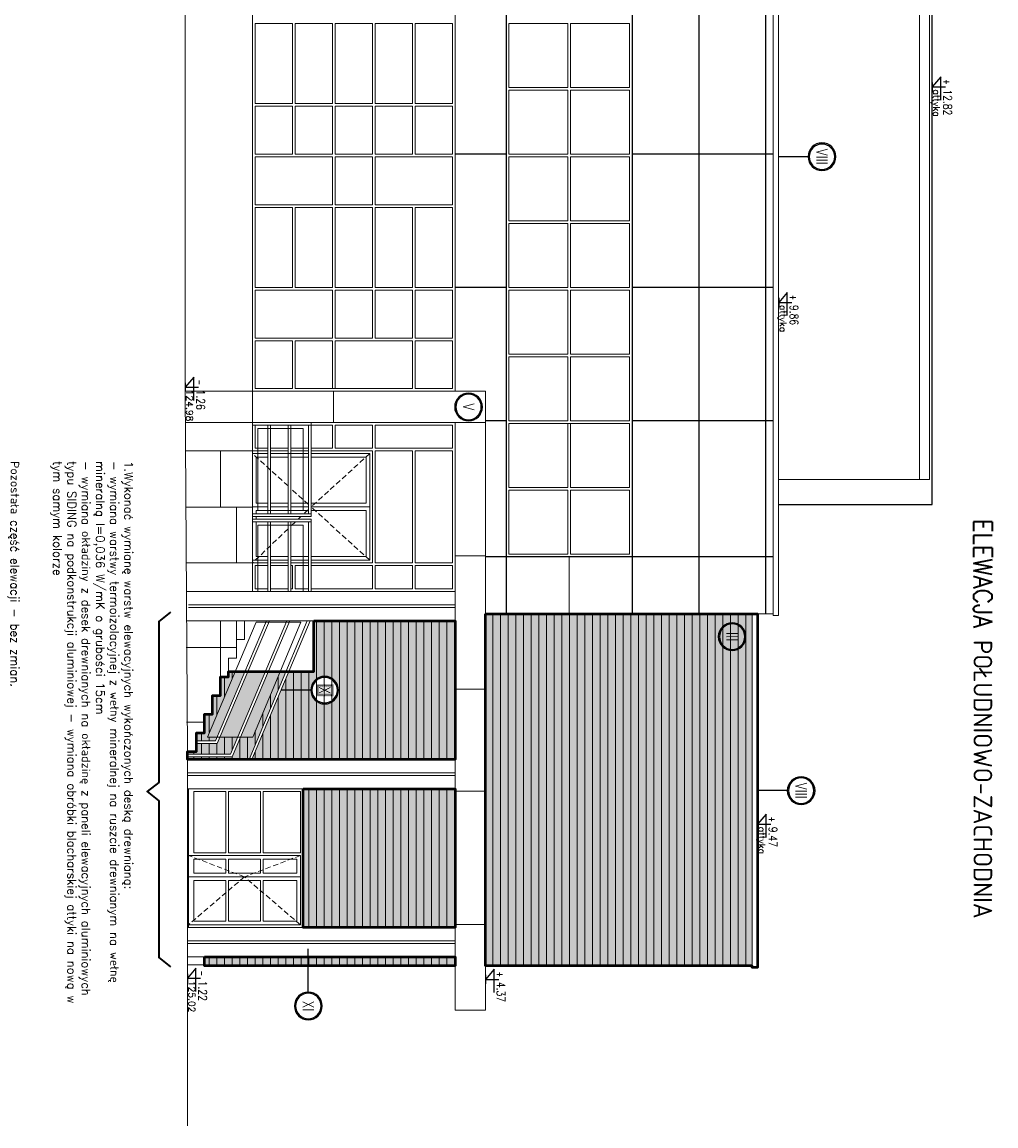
# Model space of a CAD drawing. Header units: inches. Extents: x 27484 to 71626, y -45113 to 39.
# Tile 41 of 256: x 27484 to 29309, y -35260 to -33191. Entities that reach past the tile are written whole.
import ezdxf
from ezdxf.enums import TextEntityAlignment as Align

# ---------------------------------------------------------------- set-up
doc = ezdxf.new("R2010")
doc.units = ezdxf.units.IN
doc.header["$LTSCALE"] = 50
doc.header["$MEASUREMENT"] = 0
for name, pattern in [('ACAD_ISO04W100', [30, 24, -3, 0, -3]), ('CENTER2', [1.125, 0.75, -0.125, 0.125, -0.125]), ('DASHED', [0.75, 0.5, -0.25])]:
    doc.linetypes.add(name, pattern=pattern)
for name, color, linetype in [('0-KOTEW-POZ', 7, 'Continuous'), ('A-DESKI', 33, 'Continuous'), ('A-OS', 7, 'CENTER2'), ('A-WID-CIENKI', 7, 'Continuous'), ('KOTEW-POZ-OPIS', 2, 'Continuous'), ('KOTEW-POZ-OPIS1', 7, 'Continuous'), ('OPISY', 7, 'Continuous'), ('R-MET-POZ', 7, 'Continuous'), ('R-MET-POZ-OPIS', 2, 'Continuous'), ('R-MET-POZ-OPIS1', 7, 'Continuous'), ('uchylnośc', 7, 'Continuous')]:
    doc.layers.add(name, color=color, linetype=linetype)
for name, color, linetype, lineweight in [('A-ELEWACJE-obrys', 7, 'Continuous', 18), ('A-obwiednia proj.', 4, 'Continuous', 50), ('A-SCIANY', 5, 'Continuous', 18), ('R-MET-OKN', 7, 'Continuous', 35), ('TAB_OPISY', 7, 'Continuous', 25)]:
    doc.layers.add(name, color=color, linetype=linetype, lineweight=lineweight)
doc.styles.add('H35', font='simplex.shx', dxfattribs={"width": 0.9, "height": 35})
doc.styles.add('MET_POZ', font='SIMPLEX')
doc.styles.add('ROMANS', font='simplex.shx', dxfattribs={"width": 0.8, "height": 15})
doc.styles.get("Standard").update_dxf_attribs({"font": 'romans.shx'})
pattern_1 = [(270, (16377.4633, -96637.9606), (1.875, -0.9375), [0, -1.875])]
pattern_2 = [(90, (16377.463, -96637.96), (-14.375, 7e-15), [])]
pattern_3 = [(90, (31560.1443, -34930.566), (-1.875, 0.9375), [0, -1.875])]

# ---------------------------------------------------------------- blocks, each defined once
blk = doc.blocks.new('M-POZ10')
at = {"layer": '0-KOTEW-POZ'}
blk.add_line((-0.133, 0), (0.133, 0), dxfattribs=at)
blk.add_lwpolyline([(0.392, 0.253), (-0.3, 0.253), (0, 0), (0, 0.393)], dxfattribs=at)
at = {"layer": 'KOTEW-POZ-OPIS', "style": 'MET_POZ', "width": 0.6}
blk.add_attdef('+/-', text='', height=0.2, dxfattribs=at).set_placement((-0.068, 0.334), align=Align.RIGHT)
at = {"layer": 'KOTEW-POZ-OPIS', "style": 'MET_POZ', "width": 0.8}
blk.add_attdef('H', (0.075, 0.334), '', height=0.25, dxfattribs=at)
at = {"layer": 'KOTEW-POZ-OPIS1', "style": 'MET_POZ', "oblique": 5, "width": 0.8}
blk.add_attdef('TXT', text='', height=0.2, dxfattribs=at).set_placement((0.075, 0.629), align=Align.CENTER)
at = {"layer": 'KOTEW-POZ-OPIS1', "style": 'MET_POZ'}
blk.add_attdef('XH', (0.075, 0.031), '', height=0.2, dxfattribs=at)
blk = doc.blocks.new('OSKA_D')
at = {"linetype": 'Continuous'}
for radius in [25, 23]:
    blk.add_circle((0, -25), radius, dxfattribs=at)
at = {"style": 'ROMANS', "width": 0.8, "flags": 4}
blk.add_attdef('OS', text='', height=20, dxfattribs=at).set_placement((0, -25), align=Align.MIDDLE_CENTER)

msp = doc.modelspace()

# ---------------------------------------------------------------- hatches: boundary and pattern name
at = {"layer": 'A-DESKI', "lineweight": 15, "ltscale": 0.4}
h = msp.add_hatch(dxfattribs=at)
h.set_pattern_fill('DOTS', color=256, scale=30, angle=90, style=0)
h.set_pattern_definition(pattern_3)
edge = h.paths.add_edge_path()
edge.add_line((28295.36637, -34313.06607), (28030.36637, -34313.06607))
edge.add_line((28030.36637, -34313.06607), (28030.36637, -34408.06607))
edge.add_line((28030.36637, -34408.06607), (27983.69787, -34408.06607))
edge.add_line((27983.69787, -34408.06607), (27968.99614, -34443.06607))
edge.add_line((27968.99614, -34443.06607), (28024.79759, -34443.06607))
edge.add_ellipse((28050.74984, -34443.06607), major_axis=(18.35102, 18.35102), ratio=1, start_angle=45.15974564, end_angle=135, ccw=False)
edge.add_ellipse((28050.74984, -34443.06607), major_axis=(18.35102, 18.35102), ratio=1, start_angle=135, end_angle=405.15974564, ccw=False)
edge.add_line((28024.79759, -34443.06607), (27968.99614, -34443.06607))
edge.add_line((27968.99614, -34443.06607), (27914.38969, -34573.06607))
edge.add_line((27914.38969, -34573.06607), (28295.36637, -34573.06607))
edge.add_line((28295.36637, -34573.06607), (28295.36637, -34313.06607))
h = msp.add_hatch(dxfattribs=at)
h.set_pattern_fill('DOTS', color=256, scale=30, angle=90, style=0)
h.set_pattern_definition(pattern_1)
h.paths.add_polyline_path([(28852.36637, -34960.06607), (28852.36637, -34300.06607), (28352.36637, -34300.06607), (28352.36637, -34960.06607)])
edge = h.paths.add_edge_path(flags=16)
edge.add_ellipse((28814.72304, -34342.82733), major_axis=(-18.35102, -18.35102), ratio=1, start_angle=0, end_angle=360, ccw=False)
edge = h.paths.add_edge_path(flags=0)
edge.add_ellipse((28814.72304, -34342.82733), major_axis=(-16.88293, -16.88293), ratio=1, start_angle=0, end_angle=360, ccw=False)
h.paths.add_polyline_path([(28799.11964, -34331.35293), (28799.18386, -34354.38856), (28830.32645, -34354.30173), (28830.26223, -34331.2661)], flags=8)
at = {"layer": 'A-DESKI', "ltscale": 0.1}
h = msp.add_hatch(dxfattribs=at)
h.set_pattern_fill('DOTS', color=256, scale=30, angle=90, style=0)
h.set_pattern_definition(pattern_3)
h.paths.add_polyline_path([(27887.93775, -34530.96657), (27854.41245, -34530.96657), (27849.26117, -34543.06607), (27810.36637, -34543.06607), (27810.36637, -34558.06607), (27793.36637, -34558.06607), (27793.36637, -34563.06607), (27874.38091, -34563.06607)], flags=17)
h.paths.add_polyline_path([(27978.27953, -34408.06607), (27967.43353, -34408.06607), (27915.8215, -34530.96657), (27893.34178, -34530.96657), (27877.66831, -34568.06607), (27793.36637, -34568.06607), (27793.36637, -34573.06607), (27908.98783, -34573.06607)])
h.paths.add_polyline_path([(27883.1515, -34408.06607), (27870.36637, -34408.06607), (27870.36637, -34418.06607), (27855.36637, -34418.06607), (27855.36637, -34453.06607), (27840.36637, -34453.06607), (27840.36637, -34488.06607), (27825.36637, -34488.06607), (27825.36637, -34523.06607), (27810.36637, -34523.06607), (27810.36637, -34538.06607), (27845.99174, -34538.06607), (27849.01298, -34530.96657), (27830.85028, -34530.96657)], flags=17)
h.paths.add_polyline_path([(27901.3142, -34408.06607), (27883.1515, -34408.06607), (27830.85028, -34530.96657), (27849.01298, -34530.96657)], flags=17)
h.paths.add_polyline_path([(27939.8433, -34408.06607), (27906.73655, -34408.06607), (27854.41245, -34530.96657), (27887.93775, -34530.96657)])
h.paths.add_polyline_path([(27967.43353, -34408.06607), (27945.26368, -34408.06607), (27893.34178, -34530.96657), (27915.8215, -34530.96657)])
at = {"layer": 'A-DESKI', "lineweight": 15, "ltscale": 0.4}
h = msp.add_hatch(dxfattribs=at)
h.set_pattern_fill('DOTS', color=256, scale=30, angle=90, style=0)
h.set_pattern_definition(pattern_1)
h.paths.add_polyline_path([(28035.14864, -34432.38259), (28035.20846, -34453.83638), (28066.35104, -34453.74955), (28066.29123, -34432.29577)])
h = msp.add_hatch(dxfattribs=at)
h.set_pattern_fill('DOTS', color=256, scale=30, angle=90, style=0)
h.set_pattern_definition(pattern_1)
h.paths.add_polyline_path([(28295.36637, -34628.06607), (28010.36637, -34628.06607), (28010.36637, -34888.06607), (28295.36637, -34888.06607)])
h = msp.add_hatch(dxfattribs=at)
h.set_pattern_fill('DOTS', color=256, scale=30, angle=90, style=0)
h.set_pattern_definition(pattern_1)
h.paths.add_polyline_path([(28295.36637, -34960.06607), (28295.36637, -34943.06607), (27825.36637, -34943.06607), (27825.36637, -34960.06607)])
at = {"layer": 'A-ELEWACJE-obrys', "lineweight": 15, "ltscale": 0.4}
h = msp.add_hatch(dxfattribs=at)
h.set_pattern_fill('ANSI31', color=256, scale=115, angle=225, style=0)
h.set_pattern_definition(pattern_2)
h.paths.add_polyline_path([(28352.36637, -34300.06607), (28352.36637, -34960.06607), (28852.36637, -34960.06607), (28852.36637, -34300.06607)])
h.paths.add_polyline_path([(28295.36637, -34573.06607), (28295.36637, -34313.06607), (28030.36637, -34313.06607), (28030.36637, -34408.06607), (27983.69787, -34408.06607), (27914.38969, -34573.06607)])
h.paths.add_polyline_path([(28295.36637, -34888.06607), (28295.36637, -34628.06607), (28010.36637, -34628.06607), (28010.36637, -34888.06607)])
h.paths.add_polyline_path([(27825.36637, -34960.06607), (28295.36637, -34960.06607), (28295.36637, -34943.06607), (27825.36637, -34943.06607)])
h = msp.add_hatch(dxfattribs=at)
h.set_pattern_fill('ANSI31', color=256, scale=115, angle=225, style=0)
h.set_pattern_definition(pattern_2)
h.paths.add_polyline_path([(27908.98783, -34573.06607), (27978.27953, -34408.06607), (27967.43353, -34408.06607), (27915.8215, -34530.96657), (27893.34178, -34530.96657), (27877.66831, -34568.06607), (27795.36637, -34568.06607), (27795.36637, -34573.06607)])
h.paths.add_polyline_path([(27874.38091, -34563.06607), (27887.93775, -34530.96657), (27854.41245, -34530.96657), (27849.26117, -34543.06607), (27810.36637, -34543.06607), (27810.36637, -34558.06607), (27795.36637, -34558.06607), (27795.36637, -34563.06607)], flags=17)
h.paths.add_polyline_path([(27845.99174, -34538.06607), (27849.01298, -34530.96657), (27830.85028, -34530.96657), (27883.1515, -34408.06607), (27870.36637, -34408.06607), (27870.36637, -34418.06607), (27855.36637, -34418.06607), (27855.36637, -34433.06607), (27855.36637, -34453.06607), (27840.36637, -34453.06607), (27840.36637, -34488.06607), (27825.36637, -34488.06607), (27825.36637, -34523.06607), (27810.36637, -34523.06607), (27810.36637, -34538.06607)], flags=17)

# ---------------------------------------------------------------- linework, layer by layer
at = {"ltscale": 0.1}
msp.add_lwpolyline([(28901.36637, -34095.06607), (29189.72182, -34095.06607), (29189.72182, -32529.06607), (28971.36637, -32529.06607)], dxfattribs=at)
at = {"layer": 'A-ELEWACJE-obrys', "ltscale": 5}
for p, q in [((27915.36637, -33887.56607), (27915.36637, -32583.06607)), ((28295.36637, -32583.06607), (28295.36637, -33882.56607)), ((28891.36637, -34303.06607), (28891.36637, -32583.06607)), ((28901.36637, -34303.06607), (28901.36637, -32583.06607)), ((29165.90989, -34048.06607), (29165.90989, -32576.06616)), ((29184.72182, -32576.06607), (29184.72182, -34048.06607)), ((27920.36637, -33343.06607), (27920.36637, -33193.06607)), ((27990.36637, -33193.06607), (27920.36637, -33193.06607)), ((27990.36637, -33343.06607), (27990.36637, -33193.06607)), ((27995.36637, -33343.06607), (27995.36637, -33193.06607)), ((28065.36637, -33193.06607), (27995.36637, -33193.06607)), ((28065.36637, -33343.06607), (28065.36637, -33193.06607)), ((28070.36637, -33343.06607), (28070.36637, -33193.06607)), ((28140.36637, -33193.06607), (28070.36637, -33193.06607)), ((28140.36637, -33343.06607), (28140.36637, -33193.06607)), ((28145.36637, -33343.06607), (28145.36637, -33193.06607)), ((28215.36637, -33193.06607), (28145.36637, -33193.06607)), ((28215.36637, -33343.06607), (28215.36637, -33193.06607)), ((28220.36637, -33343.06607), (28220.36637, -33193.06607)), ((28290.36637, -33193.06607), (28220.36637, -33193.06607)), ((28290.36637, -33193.06607), (28290.36637, -33343.06607)), ((28506.86637, -33193.06607), (28396.36637, -33193.06607)), ((28506.86637, -33313.06607), (28506.86637, -33193.06607)), ((28622.36637, -33193.06607), (28511.86637, -33193.06607)), ((28511.86637, -33313.06607), (28511.86637, -33193.06607)), ((28396.36637, -33313.06607), (28506.86637, -33313.06607)), ((28396.36637, -33318.06607), (28506.86637, -33318.06607)), ((28506.86637, -33438.06607), (28506.86637, -33318.06607)), ((28511.86637, -33313.06607), (28622.36637, -33313.06607)), ((28511.86637, -33438.06607), (28511.86637, -33318.06607)), ((28511.86637, -33318.06607), (28622.36637, -33318.06607)), ((27990.36637, -33343.06607), (27920.36637, -33343.06607)), ((27920.36637, -33438.06607), (27920.36637, -33348.06607)), ((27990.36637, -33348.06607), (27920.36637, -33348.06607)), ((27990.36637, -33438.06607), (27990.36637, -33348.06607)), ((28065.36637, -33343.06607), (27995.36637, -33343.06607)), ((27995.36637, -33438.06607), (27995.36637, -33348.06607)), ((28065.36637, -33348.06607), (27995.36637, -33348.06607)), ((28065.36637, -33438.06607), (28065.36637, -33348.06607)), ((28140.36637, -33343.06607), (28070.36637, -33343.06607)), ((28070.36637, -33438.06607), (28070.36637, -33348.06607)), ((28140.36637, -33348.06607), (28070.36637, -33348.06607)), ((28140.36637, -33438.06607), (28140.36637, -33348.06607)), ((28215.36637, -33343.06607), (28145.36637, -33343.06607)), ((28145.36637, -33438.06607), (28145.36637, -33348.06607)), ((28215.36637, -33348.06607), (28145.36637, -33348.06607)), ((28215.36637, -33438.06607), (28215.36637, -33348.06607)), ((28290.36637, -33343.06607), (28220.36637, -33343.06607)), ((28220.36637, -33438.06607), (28220.36637, -33348.06607)), ((28290.36637, -33348.06607), (28220.36637, -33348.06607)), ((28290.36637, -33348.06607), (28290.36637, -33438.06607)), ((27990.36637, -33438.06607), (27920.36637, -33438.06607)), ((27920.36637, -33533.06607), (27920.36637, -33443.06607)), ((28065.36637, -33443.06607), (27920.36637, -33443.06607)), ((28065.36637, -33438.06607), (27995.36637, -33438.06607)), ((28065.36637, -33533.06607), (28065.36637, -33443.06607)), ((28140.36637, -33438.06607), (28070.36637, -33438.06607)), ((28070.36637, -33533.06607), (28070.36637, -33443.06607)), ((28140.36637, -33443.06607), (28070.36637, -33443.06607)), ((28140.36637, -33533.06607), (28140.36637, -33443.06607)), ((28215.36637, -33438.06607), (28145.36637, -33438.06607)), ((28145.36637, -33533.06607), (28145.36637, -33443.06607)), ((28290.36637, -33443.06607), (28145.36637, -33443.06607)), ((28290.36637, -33438.06607), (28220.36637, -33438.06607)), ((28290.36637, -33443.06607), (28290.36637, -33533.06607)), ((28506.86637, -33438.06607), (28396.36637, -33438.06607)), ((28506.86637, -33443.06607), (28396.36637, -33443.06607)), ((28506.86637, -33563.06607), (28506.86637, -33443.06607)), ((28622.36637, -33438.06607), (28511.86637, -33438.06607)), ((28622.36637, -33443.06607), (28511.86637, -33443.06607)), ((28511.86637, -33563.06607), (28511.86637, -33443.06607)), ((28065.36637, -33533.06607), (27920.36637, -33533.06607)), ((27920.36637, -33688.06607), (27920.36637, -33538.06607)), ((27990.36637, -33538.06607), (27920.36637, -33538.06607)), ((27990.36637, -33688.06607), (27990.36637, -33538.06607)), ((28065.36637, -33538.06607), (27995.36637, -33538.06607)), ((27995.36637, -33688.06607), (27995.36637, -33538.06607)), ((28065.36637, -33688.06607), (28065.36637, -33538.06607)), ((28140.36637, -33533.06607), (28070.36637, -33533.06607)), ((28070.36637, -33688.06607), (28070.36637, -33538.06607)), ((28140.36637, -33538.06607), (28070.36637, -33538.06607)), ((28140.36637, -33688.06607), (28140.36637, -33538.06607)), ((28290.36637, -33533.06607), (28145.36637, -33533.06607)), ((28145.36637, -33688.06607), (28145.36637, -33538.06607)), ((28215.36637, -33538.06607), (28145.36637, -33538.06607)), ((28215.36637, -33688.06607), (28215.36637, -33538.06607)), ((28220.36637, -33688.06607), (28220.36637, -33538.06607)), ((28290.36637, -33538.06607), (28220.36637, -33538.06607)), ((28290.36637, -33538.06607), (28290.36637, -33688.06607)), ((28396.36637, -33563.06607), (28506.86637, -33563.06607)), ((28396.36637, -33568.06607), (28506.86637, -33568.06607)), ((28506.86637, -33688.06607), (28506.86637, -33568.06607)), ((28511.86637, -33563.06607), (28622.36637, -33563.06607)), ((28511.86637, -33688.06607), (28511.86637, -33568.06607)), ((28511.86637, -33568.06607), (28622.36637, -33568.06607)), ((27990.36637, -33688.06607), (27920.36637, -33688.06607)), ((28065.36637, -33688.06607), (27995.36637, -33688.06607)), ((28140.36637, -33688.06607), (28070.36637, -33688.06607)), ((28215.36637, -33688.06607), (28145.36637, -33688.06607)), ((28290.36637, -33688.06607), (28220.36637, -33688.06607)), ((28506.86637, -33688.06607), (28396.36637, -33688.06607)), ((28622.36637, -33688.06607), (28511.86637, -33688.06607)), ((27920.36637, -33783.06607), (27920.36637, -33693.06607)), ((28065.36637, -33693.06607), (27920.36637, -33693.06607)), ((28065.36637, -33783.06607), (28065.36637, -33693.06607)), ((28070.36637, -33783.06607), (28070.36637, -33693.06607)), ((28140.36637, -33693.06607), (28070.36637, -33693.06607)), ((28140.36637, -33783.06607), (28140.36637, -33693.06607)), ((28145.36637, -33783.06607), (28145.36637, -33693.06607)), ((28215.36637, -33693.06607), (28145.36637, -33693.06607)), ((28215.36637, -33783.06607), (28215.36637, -33693.06607)), ((28220.36637, -33783.06607), (28220.36637, -33693.06607)), ((28290.36637, -33693.06607), (28220.36637, -33693.06607)), ((28290.36637, -33693.06607), (28290.36637, -33783.06607)), ((28506.86637, -33693.06607), (28396.36637, -33693.06607)), ((28506.86637, -33813.06607), (28506.86637, -33693.06607)), ((28622.36637, -33693.06607), (28511.86637, -33693.06607)), ((28511.86637, -33813.06607), (28511.86637, -33693.06607)), ((28065.36637, -33783.06607), (27920.36637, -33783.06607)), ((27920.36637, -33877.56607), (27920.36637, -33788.06607)), ((27990.36637, -33788.06607), (27920.36637, -33788.06607)), ((27990.36637, -33877.56607), (27990.36637, -33788.06607)), ((28065.36637, -33788.06607), (27995.36637, -33788.06607)), ((27995.36637, -33877.56607), (27995.36637, -33788.06607)), ((28065.36637, -33877.56607), (28065.36637, -33788.06607)), ((28140.36637, -33783.06607), (28070.36637, -33783.06607)), ((28070.36637, -33877.56607), (28070.36637, -33788.06607)), ((28215.36637, -33788.06607), (28070.36637, -33788.06607)), ((28215.36637, -33783.06607), (28145.36637, -33783.06607)), ((28215.36637, -33877.56607), (28215.36637, -33788.06607)), ((28290.36637, -33783.06607), (28220.36637, -33783.06607)), ((28220.36637, -33877.56607), (28220.36637, -33788.06607)), ((28290.36637, -33788.06607), (28220.36637, -33788.06607)), ((28290.36637, -33788.06607), (28290.36637, -33877.56607)), ((28396.36637, -33813.06607), (28506.86637, -33813.06607)), ((28511.86637, -33813.06607), (28622.36637, -33813.06607)), ((28396.36637, -33818.06607), (28506.86637, -33818.06607)), ((28506.86637, -33938.06607), (28506.86637, -33818.06607)), ((28511.86637, -33938.06607), (28511.86637, -33818.06607)), ((28511.86637, -33818.06607), (28622.36637, -33818.06607)), ((27990.36637, -33877.56607), (27920.36637, -33877.56607)), ((28215.36637, -33877.56607), (27995.36637, -33877.56607)), ((28290.36637, -33877.56607), (28220.36637, -33877.56607)), ((28290.36637, -33882.56607), (27789.36637, -33882.56607)), ((28352.36637, -33882.56607), (27915.36637, -33882.56607)), ((28352.36637, -33882.56607), (28352.36637, -35043.06607)), ((28506.86637, -33938.06607), (28396.36637, -33938.06607)), ((28622.36637, -33938.06607), (28511.86637, -33938.06607)), ((27915.36637, -34258.06607), (27915.36637, -33941.56607)), ((27915.36637, -33946.56607), (28025.36637, -33946.56607)), ((28065.36637, -33946.56607), (27920.36637, -33946.56607)), ((27920.36637, -33989.56607), (27920.36637, -33946.56607)), ((27943.96988, -33946.56607), (27943.96988, -34112.71657)), ((27948.96988, -33946.56607), (27948.96988, -34112.71657)), ((27982.17239, -33946.56607), (27982.17239, -34112.71657)), ((27987.17239, -33946.56607), (27987.17239, -34112.71657)), ((28020.36637, -33946.56607), (28020.36637, -34099.56607)), ((28025.36637, -33941.56607), (28025.36637, -34117.71657)), ((28065.36637, -33989.56607), (28065.36637, -33946.56607)), ((28140.36637, -33946.56607), (28070.36637, -33946.56607)), ((28070.36637, -33989.56607), (28070.36637, -33946.56607)), ((28140.36637, -33989.56607), (28140.36637, -33946.56607)), ((28290.36637, -33946.56607), (28145.36637, -33946.56607)), ((28145.36637, -33989.56607), (28145.36637, -33946.56607)), ((28290.36637, -33946.56607), (28290.36637, -33989.56607)), ((28295.36637, -33941.56607), (28295.36637, -35043.06607)), ((28622.36637, -33943.06607), (28396.36637, -33943.06607)), ((28506.86637, -34063.06607), (28506.86637, -33943.06607)), ((28511.86637, -34063.06607), (28511.86637, -33943.06607)), ((28622.36637, -33943.06607), (28622.36637, -34063.06607)), ((27943.96988, -33994.56607), (27915.36637, -33994.56607)), ((27943.96988, -33999.56607), (27915.36637, -33999.56607)), ((27943.96988, -33989.56607), (27920.36637, -33989.56607)), ((27982.17239, -33989.56607), (27948.96988, -33989.56607)), ((27982.17239, -33994.56607), (27948.96988, -33994.56607)), ((27982.17239, -33999.56607), (27948.96988, -33999.56607)), ((28020.36637, -33989.56607), (27987.17239, -33989.56607)), ((28020.36637, -33994.56607), (27987.17239, -33994.56607)), ((28020.36637, -33999.56607), (27987.17239, -33999.56607)), ((28065.36637, -33989.56607), (28025.36637, -33989.56607)), ((28140.36637, -33994.56607), (28025.36637, -33994.56607)), ((28135.36637, -33999.56607), (28025.36637, -33999.56607)), ((28140.36637, -33989.56607), (28070.36637, -33989.56607)), ((28135.36637, -34199.56607), (28135.36637, -33999.56607)), ((28140.36637, -34204.56607), (28140.36637, -33994.56607)), ((28290.36637, -33989.56607), (28145.36637, -33989.56607)), ((28215.36637, -33994.56607), (28145.36637, -33994.56607)), ((28145.36637, -34204.56607), (28145.36637, -33994.56607)), ((28215.36637, -34204.56607), (28215.36637, -33994.56607)), ((28290.36637, -33994.56607), (28220.36637, -33994.56607)), ((28220.36637, -34204.56607), (28220.36637, -33994.56607)), ((28290.36637, -33994.56607), (28290.36637, -34204.56607)), ((28511.86637, -34063.06607), (28622.36637, -34063.06607)), ((28901.36637, -34048.06738), (29184.72182, -34048.06607)), ((28506.86637, -34068.06607), (28396.36637, -34068.06607)), ((28506.86637, -34188.06607), (28506.86637, -34068.06607)), ((28622.36637, -34068.06607), (28511.86637, -34068.06607)), ((28511.86637, -34188.06607), (28511.86637, -34068.06607)), ((28622.36637, -34068.06607), (28622.36637, -34188.06607)), ((28020.36637, -34099.56607), (28020.36637, -34112.71657)), ((27915.36637, -34112.71657), (28025.36637, -34112.71657)), ((27915.36637, -34117.71657), (28025.36637, -34117.71657)), ((27915.36637, -34122.71657), (28025.36637, -34122.71657)), ((28025.36637, -34122.71657), (28025.36637, -34258.06607)), ((27915.36637, -34127.71657), (28025.36637, -34127.71657)), ((27943.96988, -34127.71657), (27943.96988, -34258.06607)), ((27948.96988, -34127.71657), (27948.96988, -34258.06607)), ((27982.17239, -34127.71657), (27982.17239, -34258.06607)), ((27987.17239, -34127.71657), (27987.17239, -34258.06607)), ((28020.36637, -34127.71657), (28020.36637, -34258.06607)), ((28506.86637, -34188.06607), (28396.36637, -34188.06607)), ((28622.36637, -34188.06607), (28511.86637, -34188.06607)), ((27943.96988, -34199.56607), (27915.36637, -34199.56607)), ((27943.96988, -34204.56607), (27915.36637, -34204.56607)), ((27943.96988, -34209.56607), (27920.36637, -34209.56607)), ((27920.36637, -34253.06607), (27920.36637, -34209.56607)), ((27982.17239, -34199.56607), (27948.96988, -34199.56607)), ((27982.17239, -34204.56607), (27948.96988, -34204.56607)), ((27982.17239, -34209.56607), (27948.96988, -34209.56607)), ((28020.36637, -34199.56607), (27987.17239, -34199.56607)), ((28020.36637, -34204.56607), (27987.17239, -34204.56607)), ((27990.36637, -34209.56607), (27987.17239, -34209.56607)), ((27990.36637, -34253.06607), (27990.36637, -34209.56607)), ((28020.36637, -34209.56607), (27995.36637, -34209.56607)), ((27995.36637, -34253.06607), (27995.36637, -34209.56607)), ((28135.36637, -34199.56607), (28025.36637, -34199.56607)), ((28140.36637, -34204.56607), (28025.36637, -34204.56607)), ((28140.36637, -34209.56607), (28025.36637, -34209.56607)), ((28140.36637, -34253.06607), (28140.36637, -34209.56607)), ((28215.36637, -34204.56607), (28145.36637, -34204.56607)), ((28215.36637, -34209.56607), (28145.36637, -34209.56607)), ((28145.36637, -34253.06607), (28145.36637, -34209.56607)), ((28215.36637, -34253.06607), (28215.36637, -34209.56607)), ((28290.36637, -34204.56607), (28220.36637, -34204.56607)), ((28290.36637, -34209.56607), (28220.36637, -34209.56607)), ((28220.36637, -34253.06607), (28220.36637, -34209.56607)), ((28290.36637, -34209.56607), (28290.36637, -34253.06607)), ((28295.36637, -34258.06607), (27791.5899, -34258.06607)), ((27943.96988, -34253.06607), (27920.36637, -34253.06607)), ((27982.17239, -34253.06607), (27948.96988, -34253.06607)), ((27990.36637, -34253.06607), (27987.17239, -34253.06607)), ((28020.36637, -34253.06607), (27995.36637, -34253.06607)), ((28140.36637, -34253.06607), (28025.36637, -34253.06607)), ((28215.36637, -34253.06607), (28145.36637, -34253.06607)), ((28290.36637, -34253.06607), (28220.36637, -34253.06607)), ((28295.36637, -34283.06607), (27795.36637, -34283.06607)), ((28295.36637, -34288.06607), (27795.36637, -34288.06607)), ((28295.36637, -34313.06607), (27791.91559, -34313.06607)), ((27941.74216, -34313.06607), (27845.99174, -34538.06607)), ((27849.26117, -34543.06607), (27947.18219, -34313.06607)), ((27979.9654, -34313.06607), (27874.38091, -34563.06607)), ((27877.66831, -34568.06607), (27985.39873, -34313.06539)), ((27908.98783, -34573.06607), (28018.17475, -34313.06607)), ((27914.38969, -34573.06607), (28023.60258, -34313.06607)), ((28030.36637, -34408.06607), (28030.36637, -34313.06607)), ((28891.36637, -34300.06607), (28352.36637, -34300.06607)), ((28852.36637, -34963.06607), (28852.36637, -34300.06607)), ((28862.36637, -34963.06607), (28862.36637, -34300.06607)), ((28901.36637, -34303.06607), (28891.36637, -34303.06607)), ((27922.34512, -34315.96657), (27830.85028, -34530.96657)), ((27915.8215, -34530.96657), (28006.11068, -34315.96657)), ((27922.34512, -34315.96657), (28006.11068, -34315.96657)), ((27901.3142, -34408.06607), (27870.36637, -34408.06607)), ((27939.8433, -34408.06607), (27906.73655, -34408.06607)), ((27978.27953, -34408.06607), (27945.26368, -34408.06607)), ((28030.36637, -34408.06607), (27983.69787, -34408.06607)), ((27810.36637, -34538.06607), (27845.99174, -34538.06607)), ((27830.85028, -34530.96657), (27915.8215, -34530.96657)), ((27810.36637, -34543.06607), (27849.26117, -34543.06607)), ((27793.36637, -34563.06607), (27874.38091, -34563.06607)), ((27793.36637, -34568.06607), (27877.66831, -34568.06607)), ((27793.36637, -34573.06607), (28295.36637, -34573.06607)), ((27793.36637, -34598.06607), (28295.36637, -34598.06607)), ((27793.36637, -34603.06607), (28295.36637, -34603.06607)), ((27793.36637, -34628.06607), (28295.36637, -34628.06607)), ((28010.36637, -34628.06607), (27795.36637, -34628.06607)), ((27795.36637, -34628.06607), (27795.36637, -34888.06607)), ((27865.36637, -34633.06607), (27805.36637, -34633.06607)), ((27805.36637, -34748.06607), (27805.36637, -34633.06607)), ((27865.36637, -34748.06607), (27865.36637, -34633.06607)), ((27930.36637, -34633.06607), (27870.36637, -34633.06607)), ((27870.36637, -34748.06607), (27870.36637, -34633.06607)), ((27930.36637, -34748.06607), (27930.36637, -34633.06607)), ((28005.36637, -34633.06607), (27935.36637, -34633.06607)), ((27935.36637, -34748.06607), (27935.36637, -34633.06607)), ((28005.36637, -34748.06607), (28005.36637, -34633.06607)), ((28010.36637, -34888.06607), (28010.36637, -34628.06607)), ((27865.36637, -34748.06607), (27805.36637, -34748.06607)), ((27930.36637, -34748.06607), (27870.36637, -34748.06607)), ((28005.36637, -34748.06607), (27935.36637, -34748.06607)), ((28005.36637, -34793.06607), (27795.36637, -34793.06607)), ((27793.36637, -34888.06607), (28295.36637, -34888.06607)), ((28005.36637, -34883.06607), (27813.36637, -34883.06607)), ((28010.36637, -34888.06607), (27813.36637, -34888.06607)), ((27793.36637, -34913.06607), (28295.36637, -34913.06607)), ((27793.36637, -34918.06607), (28295.36637, -34918.06607)), ((27793.36637, -34943.06607), (28295.36637, -34943.06607)), ((27825.36637, -34960.06607), (27825.36637, -34943.06607)), ((27825.36637, -34958.06607), (27793.36637, -34958.06607)), ((28295.36637, -34960.06607), (27825.36637, -34960.06607)), ((28852.36637, -34960.06607), (28352.36637, -34960.06607)), ((28862.36637, -34963.06607), (28852.36637, -34963.06607)), ((28352.36637, -35043.06607), (28295.36637, -35043.06607))]:
    msp.add_line(p, q, dxfattribs=at)
at = {"layer": 'A-ELEWACJE-obrys', "color": 0, "ltscale": 0.1}
for p, q in [((27915.36637, -33887.56607), (27915.36637, -33941.56607)), ((28067.36637, -33941.56607), (28067.36637, -33882.56607)), ((28295.36637, -33941.56607), (27789.5858, -33941.56607)), ((28295.36637, -33941.56607), (28352.36637, -33941.56607)), ((27915.36637, -33994.56607), (27789.78292, -33994.56607)), ((27855.36637, -34099.81607), (27855.36637, -33994.56607)), ((27915.36637, -34099.81607), (27790.17436, -34099.81607)), ((27885.36637, -34204.56607), (27885.36637, -34099.81607)), ((27915.36637, -34204.56607), (27790.56395, -34204.56607)), ((28352.36637, -34191.56607), (28295.36637, -34191.56607)), ((27855.36637, -34433.06607), (27855.36637, -34313.06607)), ((27885.36637, -34363.06607), (27885.36637, -34313.06607)), ((27885.36637, -34363.06607), (27791.15344, -34363.06607)), ((28352.36637, -34441.56607), (28295.36637, -34441.56607)), ((27825.36637, -34503.06607), (27791.67413, -34503.06607)), ((28352.36637, -34632.56607), (28295.36637, -34632.56607)), ((28352.36637, -34882.56607), (28295.36637, -34882.56607))]:
    msp.add_line(p, q, dxfattribs=at)
at = {"layer": 'A-ELEWACJE-obrys', "ltscale": 5}
for points in [[(28627.36637, -32938.06607), (28627.36637, -34193.06607), (28391.36637, -34193.06607)], [(28396.36637, -33313.06607), (28396.36637, -33193.06607)], [(28622.36637, -33193.06607), (28622.36637, -33313.06607)], [(28396.36637, -33438.06607), (28396.36637, -33318.06607)], [(28622.36637, -33318.06607), (28622.36637, -33438.06607)], [(28396.36637, -33563.06607), (28396.36637, -33443.06607)], [(28622.36637, -33443.06607), (28622.36637, -33563.06607)], [(28396.36637, -33688.06607), (28396.36637, -33568.06607)], [(28622.36637, -33568.06607), (28622.36637, -33688.06607)], [(28396.36637, -33813.06607), (28396.36637, -33693.06607)], [(28622.36637, -33693.06607), (28622.36637, -33813.06607)], [(28396.36637, -33938.06607), (28396.36637, -33818.06607)], [(28622.36637, -33818.06607), (28622.36637, -33938.06607)], [(27925.36637, -34106.46657), (27925.36637, -33952.81607), (27948.96988, -33952.81607)], [(27948.96988, -33952.81607), (28010.36637, -33952.81607), (28010.36637, -34106.46657), (27987.17239, -34106.46657)], [(28506.86637, -34063.06607), (28396.36637, -34063.06607), (28396.36637, -33943.06607)], [(27943.96988, -34099.56607), (27915.36637, -34099.56607), (27915.36637, -33999.56607), (27943.96988, -33999.56607)], [(27948.96988, -33999.56607), (28020.36637, -33999.56607)], [(28025.36637, -33999.56607), (28135.36637, -33999.56607), (28135.36637, -34099.56607), (28025.36637, -34099.56607)], [(27943.96988, -34092.56607), (27922.36637, -34092.56607), (27922.36637, -34006.56607), (27943.96988, -34006.56607)], [(27948.96988, -34006.56607), (27982.17239, -34006.56607)], [(27987.17239, -34006.56607), (28020.36637, -34006.56607)], [(28025.36637, -34006.56607), (28128.36637, -34006.56607), (28128.36637, -34092.56607), (28025.36637, -34092.56607)], [(28396.36637, -34188.06607), (28396.36637, -34068.06607)], [(27982.17239, -34092.56607), (27948.96988, -34092.56607)], [(27982.17239, -34099.56607), (27948.96988, -34099.56607)], [(27982.17239, -34106.46657), (27948.96988, -34106.46657)], [(28020.36637, -34092.56607), (27987.17239, -34092.56607)], [(28020.36637, -34099.56607), (27987.17239, -34099.56607)], [(28020.36637, -34106.56607), (27922.36637, -34106.56607), (27922.36637, -34112.71657)], [(27922.36637, -34117.71657), (27922.36637, -34122.71657)], [(28025.36637, -34192.56607), (28128.36637, -34192.56607), (28128.36637, -34106.56607), (28025.36637, -34106.56607)], [(27922.36637, -34127.71657), (27922.36637, -34192.56607), (27943.96988, -34192.56607)], [(27925.36637, -34258.06607), (27925.36637, -34133.96657), (28010.36637, -34133.96657), (28010.36637, -34258.06607)], [(27948.96988, -34192.56607), (27982.17239, -34192.56607)], [(27987.17239, -34192.56607), (28020.36637, -34192.56607)], [(27915.36637, -34313.06607), (27900.36637, -34313.06607), (27900.36637, -34348.06607), (27885.36637, -34348.06607), (27885.36637, -34383.06607), (27870.36637, -34383.06607), (27870.36637, -34418.06607), (27855.36637, -34418.06607), (27855.36637, -34453.06607), (27840.36637, -34453.06607), (27840.36637, -34488.06607), (27825.36637, -34488.06607), (27825.36637, -34523.06607), (27810.36637, -34523.06607), (27810.36637, -34558.06607), (27810.36637, -34558.06607), (27793.36637, -34558.06607)], [(27795.36637, -34883.06607), (28005.36637, -34883.06607), (28005.36637, -34753.06607), (27793.36637, -34753.06607)], [(27805.36637, -34805.56607), (27805.36637, -34863.06607)]]:
    msp.add_lwpolyline(points, dxfattribs=at)
for points in [[(27865.36637, -34760.06607), (27865.36637, -34786.06607), (27805.36637, -34786.06607), (27805.36637, -34760.06607)], [(27930.36637, -34760.06607), (27930.36637, -34786.06607), (27870.36637, -34786.06607), (27870.36637, -34760.06607)], [(27998.36637, -34760.06607), (27998.36637, -34786.06607), (27935.36637, -34786.06607), (27935.36637, -34760.06607)], [(27865.36637, -34800.06607), (27865.36637, -34876.06607), (27805.36637, -34876.06607), (27805.36637, -34800.06607)], [(27930.36637, -34800.06607), (27930.36637, -34876.06607), (27870.36637, -34876.06607), (27870.36637, -34800.06607)], [(27998.36637, -34800.06607), (27998.36637, -34876.06607), (27935.36637, -34876.06607), (27935.36637, -34800.06607)]]:
    msp.add_lwpolyline(points, close=True, dxfattribs=at)
at = {"layer": 'A-obwiednia proj.', "ltscale": 0.1}
for points in [[(28030.36637, -34313.06607), (28295.36637, -34313.06607), (28295.36637, -34573.06607), (27793.36637, -34573.06607), (27793.36637, -34558.06607), (27810.36637, -34558.06607), (27810.36637, -34523.06607), (27825.36637, -34523.06607), (27825.36637, -34488.06607), (27840.36637, -34488.06607), (27840.36637, -34453.06607), (27855.36637, -34453.06607), (27855.36637, -34418.06607), (27870.36637, -34418.06607), (27870.36637, -34408.06607), (28030.36637, -34408.06607), (28030.36637, -34313.06607)], [(28352.36637, -34300.06607), (28862.36637, -34300.06607), (28862.36637, -34963.06607), (28852.36637, -34963.06607), (28852.36637, -34960.06607), (28352.36637, -34960.06607), (28352.36637, -34300.06607)]]:
    msp.add_lwpolyline(points, dxfattribs=at)
for points in [[(28010.36637, -34628.06607), (28295.36637, -34628.06607), (28295.36637, -34888.06607), (28010.36637, -34888.06607)], [(27825.36637, -34943.06607), (28295.36637, -34943.06607), (28295.36637, -34960.06607), (27825.36637, -34960.06607)]]:
    msp.add_lwpolyline(points, close=True, dxfattribs=at)
at = {"layer": 'A-OS', "linetype": 'ACAD_ISO04W100', "ltscale": 5}
for p, q in [((28957.16782, -33443.06607), (28901.36637, -33443.06607)), ((28024.79759, -34443.06607), (27968.99614, -34443.06607)), ((28918.16782, -34631.56607), (28862.36637, -34631.56607)), ((28020.16297, -35009.28023), (28020.16297, -34927.85687))]:
    msp.add_line(p, q, dxfattribs=at)
at = {"layer": 'A-SCIANY', "ltscale": 3}
msp.add_line((27793.36637, -35260.13443), (27793.36637, -34558.06607), dxfattribs=at)
msp.add_lwpolyline([(27771.22648, -31443.88106), (27789.36637, -32583.06607), (27789.36637, -32583.06607), (27789.36637, -33882.56607), (27793.36637, -34558.06607)], dxfattribs=at)
at = {"layer": 'A-WID-CIENKI', "color": 251, "ltscale": 0.1}
for p, q in [((28391.36637, -32583.06607), (28391.36637, -34300.06607)), ((28627.36637, -32583.06607), (28627.36637, -34300.06607)), ((28751.97775, -32583.06607), (28751.97775, -34300.06607)), ((28877.36637, -32583.06607), (28877.36637, -34300.06607)), ((28391.36637, -33438.06607), (28295.36637, -33438.06607)), ((28891.36637, -33438.06607), (28627.36637, -33438.06607)), ((28391.36637, -33688.06607), (28295.36637, -33688.06607)), ((28891.36637, -33688.06607), (28627.36637, -33688.06607)), ((28391.36637, -33938.06607), (28352.36637, -33938.06607)), ((28891.36637, -33938.06607), (28627.36637, -33938.06607)), ((28891.36637, -34193.06607), (28352.36637, -34193.06607))]:
    msp.add_line(p, q, dxfattribs=at)
at = {"layer": 'R-MET-OKN', "lineweight": 15, "ltscale": 0.4}
msp.add_line((28509.36637, -34193.06607), (28509.36637, -34300.06607), dxfattribs=at)
at = {"layer": 'R-MET-OKN'}
msp.add_lwpolyline([(27761.98246, -34296.82912), (27739.99151, -34314.10005), (27739.99147, -34616.0581), (27718.0004, -34633.32912), (27739.99146, -34650.60014), (27739.99141, -34944.55811), (27761.98246, -34961.82912)], dxfattribs=at)
at = {"layer": 'uchylnośc', "linetype": 'DASHED', "lineweight": 15, "ltscale": 0.4}
for points in [[(27982.17239, -34060.29882), (27915.36637, -33999.56607)], [(28135.36637, -33999.56607), (28025.36637, -34099.56607)], [(28020.36637, -34095.02062), (27987.17239, -34064.84428)], [(28020.36637, -34104.3388), (28011.58965, -34112.71657)], [(28135.36637, -34199.56607), (28025.36637, -34099.56607)], [(28006.35156, -34117.71657), (28001.11346, -34122.71657)], [(27982.17239, -34140.79668), (27915.36637, -34204.56607)], [(27995.87537, -34127.71657), (27987.17239, -34136.02395)], [(28005.36637, -34753.06607), (27900.36637, -34793.06607), (27795.36637, -34753.06607)], [(28005.36637, -34883.06607), (27900.36637, -34793.06607), (27795.36637, -34883.06607)]]:
    msp.add_lwpolyline(points, dxfattribs=at)

# ---------------------------------------------------------------- block references
at = {"layer": 'A-OS', "linetype": 'ACAD_ISO04W100', "ltscale": 5}
ref = msp.add_blockref('OSKA_D', (29009.07223, -33442.99371), dxfattribs=dict(at, xscale=-1.038090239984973, yscale=1.038090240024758, zscale=1.03809024, rotation=270.1597456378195))
ref.add_attrib('OS', 'VIII', dxfattribs={"layer": '0', "height": 20.761805, "rotation": 270.15974564, "style": 'ROMANS', "width": 0.8, "flags": 4}).set_placement((28983.12007, -33443.06607), align=Align.MIDDLE_CENTER)
ref = msp.add_blockref('OSKA_D', (28346.49611, -33912.06514), dxfattribs=dict(at, xscale=-1.038090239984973, yscale=1.038090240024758, zscale=1.03809024, rotation=270.1597456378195))
ref.add_attrib('OS', 'V', dxfattribs={"layer": '0', "height": 20.7618, "rotation": 270.15974564, "style": 'ROMANS', "width": 0.8, "flags": 4}).set_placement((28320.54395, -33912.1375), align=Align.MIDDLE_CENTER)
ref = msp.add_blockref('OSKA_D', (28840.6752, -34342.75497), dxfattribs=dict(at, xscale=-1.038090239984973, yscale=1.038090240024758, zscale=1.03809024, rotation=270.1597456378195))
ref.add_attrib('OS', 'III', dxfattribs={"layer": '0', "height": 20.761805, "rotation": 270.15974564, "style": 'ROMANS', "width": 0.8, "flags": 4}).set_placement((28814.72304, -34342.82733), align=Align.MIDDLE_CENTER)
ref = msp.add_blockref('OSKA_D', (28076.702, -34442.99371), dxfattribs=dict(at, xscale=-1.038090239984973, yscale=1.038090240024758, zscale=1.03809024, rotation=270.1597456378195))
ref.add_attrib('OS', 'X', dxfattribs={"layer": '0', "height": 20.7618, "rotation": 270.15974564, "style": 'ROMANS', "width": 0.8, "flags": 4}).set_placement((28050.74984, -34443.06607), align=Align.MIDDLE_CENTER)
ref = msp.add_blockref('OSKA_D', (28970.07223, -34631.49371), dxfattribs=dict(at, xscale=-1.038090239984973, yscale=1.038090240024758, zscale=1.03809024, rotation=270.1597456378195))
ref.add_attrib('OS', 'VIII', dxfattribs={"layer": '0', "height": 20.761805, "rotation": 270.15974564, "style": 'ROMANS', "width": 0.8, "flags": 4}).set_placement((28944.12007, -34631.56607), align=Align.MIDDLE_CENTER)
ref = msp.add_blockref('OSKA_D', (28046.11513, -35035.16013), dxfattribs=dict(at, xscale=-1.038090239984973, yscale=1.038090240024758, zscale=1.03809024, rotation=270.1597456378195))
ref.add_attrib('OS', 'XI', dxfattribs={"layer": '0', "height": 20.761805, "rotation": 270.15974564, "style": 'ROMANS', "width": 0.8, "flags": 4}).set_placement((28020.16297, -35035.23249), align=Align.MIDDLE_CENTER)
at = {"layer": 'R-MET-POZ'}
ref = msp.add_blockref('M-POZ10', (29189.72182, -33312.06607), dxfattribs=dict(at, xscale=63, yscale=63, zscale=63, rotation=269.9999999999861))
ref.add_attrib('+/-', '+', dxfattribs={"layer": 'R-MET-POZ-OPIS', "height": 12.6, "rotation": 270, "style": 'MET_POZ', "width": 0.6}).set_placement((29210.75677, -33307.762), align=Align.RIGHT)
ref.add_attrib('H', '12.82', (29210.75677, -33316.80159), dxfattribs={"layer": 'R-MET-POZ-OPIS', "height": 15.75, "rotation": 270, "style": 'MET_POZ', "width": 0.8})
ref.add_attrib('XH', 'attyka', (29191.67669, -33316.80159), dxfattribs={"layer": 'R-MET-POZ-OPIS1', "height": 12.6, "rotation": 270, "style": 'MET_POZ'})
ref = msp.add_blockref('M-POZ10', (28901.98302, -33716.17638), dxfattribs=dict(at, xscale=63, yscale=63, zscale=63, rotation=269.9999999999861))
ref.add_attrib('+/-', '+', dxfattribs={"layer": 'R-MET-POZ-OPIS', "height": 12.6, "rotation": 270, "style": 'MET_POZ', "width": 0.6}).set_placement((28923.01797, -33711.8723), align=Align.RIGHT)
ref.add_attrib('H', '9.86', (28923.01797, -33720.9119), dxfattribs={"layer": 'R-MET-POZ-OPIS', "height": 15.75, "rotation": 270, "style": 'MET_POZ', "width": 0.8})
ref.add_attrib('XH', 'attyka', (28903.93788, -33720.9119), dxfattribs={"layer": 'R-MET-POZ-OPIS1', "height": 12.6, "rotation": 270, "style": 'MET_POZ'})
ref = msp.add_blockref('M-POZ10', (27789.36637, -33875.05281), dxfattribs=dict(at, xscale=63, yscale=63, zscale=63, rotation=269.9999999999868))
ref.add_attrib('+/-', '-', dxfattribs={"layer": 'R-MET-POZ-OPIS', "height": 12.6, "rotation": 270, "style": 'MET_POZ', "width": 0.6}).set_placement((27810.40131, -33870.74874), align=Align.RIGHT)
ref.add_attrib('H', '1.26', (27810.40131, -33879.78834), dxfattribs={"layer": 'R-MET-POZ-OPIS', "height": 15.75, "rotation": 270, "style": 'MET_POZ', "width": 0.8})
ref.add_attrib('XH', '124.98', (27791.32123, -33879.78834), dxfattribs={"layer": 'R-MET-POZ-OPIS1', "height": 12.6, "rotation": 270, "style": 'MET_POZ'})
ref = msp.add_blockref('M-POZ10', (28862.36637, -34694.55195), dxfattribs=dict(at, xscale=63, yscale=63, zscale=63, rotation=269.9999999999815))
ref.add_attrib('+/-', '+', dxfattribs={"layer": 'R-MET-POZ-OPIS', "height": 12.6, "rotation": 270, "style": 'MET_POZ', "width": 0.6}).set_placement((28883.40131, -34690.24788), align=Align.RIGHT)
ref.add_attrib('H', '9.47', (28883.40131, -34699.28747), dxfattribs={"layer": 'R-MET-POZ-OPIS', "height": 15.75, "rotation": 270, "style": 'MET_POZ', "width": 0.8})
ref.add_attrib('XH', 'attyka', (28864.32123, -34699.28747), dxfattribs={"layer": 'R-MET-POZ-OPIS1', "height": 12.6, "rotation": 270, "style": 'MET_POZ'})
ref = msp.add_blockref('M-POZ10', (27793.36637, -34983.21703), dxfattribs=dict(at, xscale=63, yscale=63, zscale=63, rotation=269.9999999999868))
ref.add_attrib('+/-', '-', dxfattribs={"layer": 'R-MET-POZ-OPIS', "height": 12.6, "rotation": 270, "style": 'MET_POZ', "width": 0.6}).set_placement((27814.40131, -34978.91296), align=Align.RIGHT)
ref.add_attrib('H', '1.22', (27814.40131, -34987.95255), dxfattribs={"layer": 'R-MET-POZ-OPIS', "height": 15.75, "rotation": 270, "style": 'MET_POZ', "width": 0.8})
ref.add_attrib('XH', '125.02', (27795.32123, -34987.95255), dxfattribs={"layer": 'R-MET-POZ-OPIS1', "height": 12.6, "rotation": 270, "style": 'MET_POZ'})
ref = msp.add_blockref('M-POZ10', (28352.36637, -34985.30572), dxfattribs=dict(at, xscale=62.99999999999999, yscale=62.99999999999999, zscale=62.99999999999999, rotation=269.9999999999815))
ref.add_attrib('+/-', '+', dxfattribs={"layer": 'R-MET-POZ-OPIS', "height": 12.6, "rotation": 270, "style": 'MET_POZ', "width": 0.6}).set_placement((28373.40131, -34981.00164), align=Align.RIGHT)
ref.add_attrib('H', '4.37', (28373.40131, -34990.04124), dxfattribs={"layer": 'R-MET-POZ-OPIS', "height": 15.75, "rotation": 270, "style": 'MET_POZ', "width": 0.8})

# ---------------------------------------------------------------- texts
at = {"layer": 'OPISY', "insert": (27691.46068, -34013.62984), "char_height": 16, "width": 1126.1571909, "attachment_point": 1, "rotation": 270}
msp.add_mtext('1.Wykonać wymianę warstw elewacyjnych wykończonych deską drewnianą:\\P- wymiana warstwy termoizolacyjnej z wełny mineralnej na ruszcie drewnianym na wełnę mineralną l=0,036 W/mK o grubości 15cm \\P- wymiana okładziny z desek drewnianych na okładzinę z paneli elewacyjnych aluminiowych typu SIDING na podkonstrukcji aluminiowej - wymiana obróbki blacharskiej attyki na nową w tym samym kolorze\\P\\P\\PPozostała część elewacji - bez zmian.', dxfattribs=at)
at = {"layer": 'TAB_OPISY', "style": 'H35', "width": 0.9}
msp.add_text('ELEWACJA POŁUDNIOWO-ZACHODNIA', height=35, rotation=270.00000011, dxfattribs=at).set_placement((29267.21549, -34122.05741))

doc.saveas('drawing.dxf')
